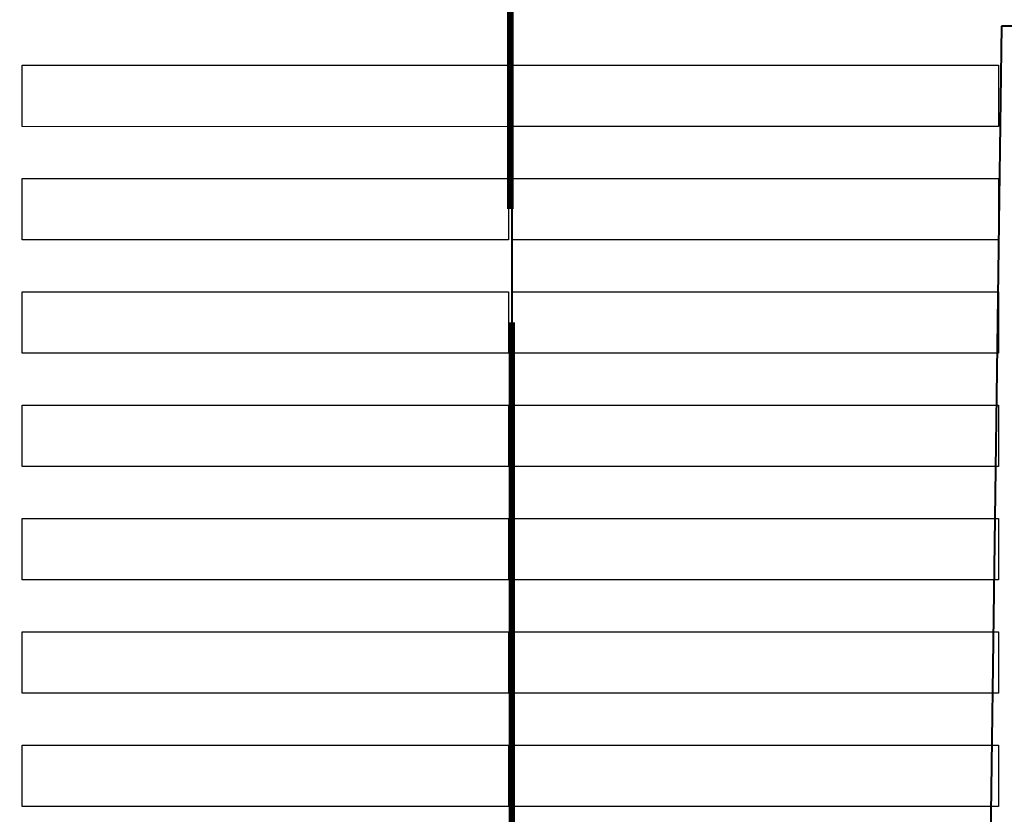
# Model space of a CAD drawing. Header units: inches. Extents: x 727810 to 1461440, y 2714588 to 5435005.
# Tile 20 of 233: x 728313 to 728374, y 2715635 to 2715684. Entities that reach past the tile are written whole.
import ezdxf

# ---------------------------------------------------------------- set-up
doc = ezdxf.new("R2010")
doc.units = ezdxf.units.IN
doc.header["$MEASUREMENT"] = 0
for name, color, linetype in [('DETAILS', 7, 'Continuous'), ('Inverter Room', 7, 'Continuous'), ('Saatvik', 5, 'Continuous'), ('tranch', 7, 'Continuous')]:
    doc.layers.add(name, color=color, linetype=linetype)
doc.styles.add('ROMANS', font='ROMANS.shx', dxfattribs={"height": 10})
doc.dimstyles.new('ROMANS$7', dxfattribs={"dimscale": 100, "dimtxt": 2.5, "dimasz": 2, "dimexe": 20, "dimexo": 20, "dimgap": 0.5, "dimtad": 1, "dimdec": 0, "dimrnd": 5, "dimzin": 0, "dimdsep": 46, "dimtxsty": 'ROMANS', "dimcen": 0.09, "dimdle": 20, "dimclrd": 256, "dimclre": 256, "dimclrt": 3, "dimadec": 0, "dimazin": 0, "dimtfac": 20, "dimtdec": 0, "dimtix": 1, "dimtmove": 2, "dimatfit": 3, "dimfxl": 1, "dimtolj": 1, "dimtzin": 0, "dimarcsym": 0})

msp = doc.modelspace()

# ---------------------------------------------------------------- linework, layer by layer
at = {"layer": 'DETAILS', "color": 6, "lineweight": 40}
for p, q in [((728343.33018, 2715760.52281), (728343.33018, 2715598.5516)), ((728343.33018, 2715760.52281), (728343.33018, 2715598.5516)), ((728373.55249, 2715683.62312), (728372.40031, 2715596.61567)), ((728373.55249, 2715683.62312), (728372.40031, 2715596.61567)), ((728652.0379, 2715683.62312), (728373.55249, 2715683.62312)), ((728652.0379, 2715683.62312), (728373.55249, 2715683.62312))]:
    msp.add_line(p, q, dxfattribs=at)
at = {"layer": 'Saatvik', "color": 5}
for points in [[(728313.09018, 2715681.2212), (728343.13018, 2715681.2212), (728343.13018, 2715677.41152), (728313.09018, 2715677.4212), (728313.09018, 2715681.2212)], [(728343.33018, 2715681.2212), (728373.37018, 2715681.2212), (728373.37018, 2715677.4212), (728343.33018, 2715677.4212), (728343.33018, 2715681.2212)], [(728313.09018, 2715674.2212), (728343.13018, 2715674.2212), (728343.13018, 2715670.4212), (728313.09018, 2715670.4212), (728313.09018, 2715674.2212)], [(728343.33018, 2715674.2212), (728373.37018, 2715674.2212), (728373.37018, 2715670.4212), (728343.33018, 2715670.4212), (728343.33018, 2715674.2212)], [(728313.09018, 2715667.2212), (728343.13018, 2715667.2212), (728343.13018, 2715663.4212), (728313.09018, 2715663.4212), (728313.09018, 2715667.2212)], [(728343.33018, 2715667.2212), (728373.37018, 2715667.2212), (728373.37018, 2715663.4212), (728343.33018, 2715663.4212), (728343.33018, 2715667.2212)], [(728313.09018, 2715660.2212), (728343.13018, 2715660.2212), (728343.13018, 2715656.4212), (728313.09018, 2715656.4212), (728313.09018, 2715660.2212)], [(728343.33018, 2715660.2212), (728373.37018, 2715660.2212), (728373.37018, 2715656.4212), (728343.33018, 2715656.4212), (728343.33018, 2715660.2212)], [(728313.09018, 2715653.2212), (728343.13018, 2715653.2212), (728343.13018, 2715649.4212), (728313.09018, 2715649.4212), (728313.09018, 2715653.2212)], [(728343.33018, 2715653.2212), (728373.37018, 2715653.2212), (728373.37018, 2715649.4212), (728343.33018, 2715649.4212), (728343.33018, 2715653.2212)], [(728313.09018, 2715646.2212), (728343.13018, 2715646.2212), (728343.13018, 2715642.4212), (728313.09018, 2715642.4212), (728313.09018, 2715646.2212)], [(728343.33018, 2715646.2212), (728373.37018, 2715646.2212), (728373.37018, 2715642.4212), (728343.33018, 2715642.4212), (728343.33018, 2715646.2212)], [(728313.09018, 2715639.2212), (728343.13018, 2715639.2212), (728343.13018, 2715635.4212), (728313.09018, 2715635.4212), (728313.09018, 2715639.2212)], [(728343.33018, 2715639.2212), (728373.37018, 2715639.2212), (728373.37018, 2715635.4212), (728343.33018, 2715635.4212), (728343.33018, 2715639.2212)]]:
    msp.add_lwpolyline(points, dxfattribs=at)
at = {"layer": 'tranch', "const_width": 0.4}
for points in [[(728343.23459, 2715672.3212), (728343.23459, 2715696.37201)], [(728343.33018, 2715633.37201), (728343.33018, 2715665.3212)]]:
    msp.add_lwpolyline(points, dxfattribs=at)

# ---------------------------------------------------------------- leaders
at = {"layer": 'Inverter Room', "ltscale": 0.5}
for points in [[(728344.57696, 2715592.59417, 0.296), (728343.89667, 2715593.19532, 0.296), (728343.51048, 2715593.18976, 0.296)], [(728347.27687, 2715592.59417, 0.148), (728347.75619, 2715592.93686, 0.148), (728347.9601, 2715592.93686, 0.148)]]:
    msp.add_leader(points, dimstyle='ROMANS$7', override={"dimtxt": 150, "dimgap": 0.5, "dimtad": 0, "dimtfill": 1, "dimarcsym": 1}, dxfattribs=at)

doc.saveas('drawing.dxf')
